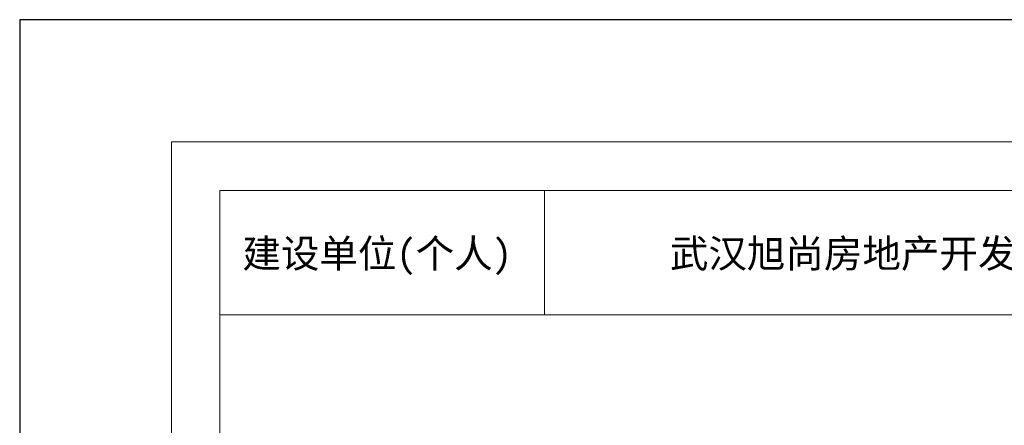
# Model space of a CAD drawing. Header units: millimetres. Extents: x 296296 to 297283, y 219875 to 220035.
# Tile 51 of 256: x 296643 to 296669, y 220024 to 220035. Entities that reach past the tile are written whole.
import ezdxf

# ---------------------------------------------------------------- set-up
doc = ezdxf.new("R2010")
doc.units = ezdxf.units.MM
for name, color, linetype, lineweight in [('243100', 255, 'Continuous', 9), ('A21400', 255, 'Continuous', 9), ('A67000', 255, 'Continuous', 9)]:
    doc.layers.add(name, color=color, linetype=linetype, lineweight=lineweight)
doc.layers.add('打印图框', color=252, linetype='Continuous', plot=False)
doc.styles.add('dw', font='simhei.ttf')

msp = doc.modelspace()

# ---------------------------------------------------------------- linework, layer by layer
at = {"layer": '243100', "color": 7}
for p, q in [((296657.115, 220026.997), (296657.115, 220030.29)), ((296648.516, 220026.997), (296721.19, 220026.997))]:
    msp.add_line(p, q, dxfattribs=at)
at = {"layer": 'A21400', "color": 7}
for p, q in [((296647.233, 219976.64), (296647.233, 220031.573)), ((296647.233, 220031.573), (296722.472, 220031.573)), ((296648.516, 219977.922), (296648.516, 220030.29)), ((296648.516, 220030.29), (296721.19, 220030.29))]:
    msp.add_line(p, q, dxfattribs=at)
at = {"layer": '打印图框', "color": 6, "ltscale": 0.5}
msp.add_lwpolyline([(296643.212, 219974.023), (296725.278, 219974.023), (296725.278, 220034.813), (296643.212, 220034.813)], close=True, dxfattribs=at)

# ---------------------------------------------------------------- texts
at = {"layer": 'A67000', "color": 7, "style": 'dw', "width": 1}
for s, height, p in [('建设单位(个人)', 0.7481, (296649.113, 220028.245)), ('武汉旭尚房地产开发有限公司', 0.74811, (296660.441, 220028.245))]:
    msp.add_text(s, height=height, dxfattribs=at).set_placement(p)

doc.saveas('drawing.dxf')
